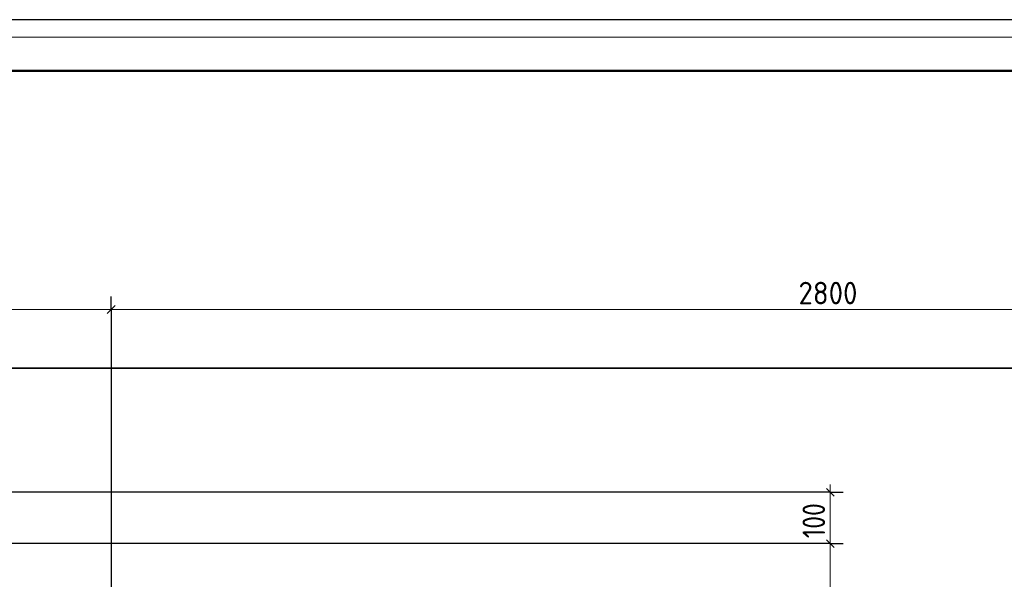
# Model space of a CAD drawing. Header units: millimetres. Extents: x 0 to 21005, y 0 to 14850.
# Tile 17 of 22: x 11214 to 16015, y 12122 to 14850. Entities that reach past the tile are written whole.
import ezdxf

# ---------------------------------------------------------------- set-up
doc = ezdxf.new("R2010")
doc.units = ezdxf.units.MM
doc.layers.add('Standard', color=7, linetype='Continuous', lineweight=25)
doc.layers.add('Размерная линия_ общее', color=7, linetype='Continuous', lineweight=13)
doc.styles.add('ISOCPEUR', font='txt')

msp = doc.modelspace()

# ---------------------------------------------------------------- linework, layer by layer
at = {"layer": 'Standard', "color": 7, "linetype": 'Continuous', "lineweight": 25, "transparency": 33554687}
msp.add_lwpolyline([(0, 0), (21000, 0), (21000, 14850), (0, 14850), (0, 0)], close=True, dxfattribs=at)
at = {"layer": 'Standard', "color": 7, "linetype": 'Continuous', "lineweight": 13, "transparency": 33554687}
msp.add_lwpolyline([(21005, 14764.4), (300, 14764.4), (300, 4836.2), (21005, 4836.2)], dxfattribs=at)
at = {"layer": 'Standard', "color": 7, "linetype": 'Continuous', "lineweight": 50, "transparency": 33554687}
msp.add_lwpolyline([(1000, 14600), (20750, 14600), (20750, 250), (1000, 250), (1000, 14600)], close=True, dxfattribs=at)
at = {"layer": 'Standard', "color": 254, "linetype": 'Continuous', "lineweight": 35, "true_color": 0xc4c4ff, "transparency": 33554687}
msp.add_lwpolyline([(1749.6, 8108.5), (19625.9, 8108.5), (19625.9, 13150.3), (1749.6, 13150.3), (1749.6, 8108.5)], dxfattribs=at)
at = {"layer": 'Размерная линия_ общее', "color": 253, "linetype": 'Continuous', "lineweight": -3, "true_color": 0xa0a0a0, "transparency": 33554687}
for p, q in [((11660.1, 13437.1), (11660.1, 13499.6)), ((11660.1, 13437.1), (11660.1, 13374.6)), ((11660.1, 13437.1), (11660.1, 10096)), ((15166.3, 12546), (6460.1, 12546)), ((15166.3, 12546), (15103.8, 12546)), ((15166.3, 12546), (15228.8, 12546)), ((15166.3, 12296), (15103.8, 12296)), ((15166.3, 12296), (15228.8, 12296))]:
    msp.add_line(p, q, dxfattribs=at)
at = {"layer": 'Размерная линия_ общее', "color": 7, "linetype": 'Continuous', "lineweight": 25, "transparency": 33554687}
for p, q in [((11641.4, 13418.3), (11678.9, 13455.8)), ((15185, 12527.2), (15147.5, 12564.7)), ((15185, 12277.2), (15147.5, 12314.7))]:
    msp.add_line(p, q, dxfattribs=at)
at = {"layer": 'Размерная линия_ общее', "color": 7, "linetype": 'Continuous', "lineweight": 13, "transparency": 33554687}
for p, q in [((6410.1, 13437.1), (11660.1, 13437.1)), ((11660.1, 13437.1), (18660.1, 13437.1)), ((15166.3, 12546), (15166.3, 12583.5)), ((15166.3, 12296), (15166.3, 12546))]:
    msp.add_line(p, q, dxfattribs=at)
at = {"layer": 'Размерная линия_ общее', "color": 253, "linetype": 'Continuous', "lineweight": -3, "true_color": 0xa0a0a0, "transparency": 33554687}
msp.add_lwpolyline([(15166.3, 12296), (15157.8, 12296), (15157.8, 12296), (7210.1, 12296)], dxfattribs=at)
at = {"layer": 'Размерная линия_ общее', "color": 7, "linetype": 'Continuous', "lineweight": 13, "transparency": 33554687}
msp.add_lwpolyline([(15166.3, 9671), (15166.3, 10622.6), (15166.3, 10622.6), (15166.3, 12296)], dxfattribs=at)

# ---------------------------------------------------------------- texts
at = {"layer": 'Размерная линия_ общее', "color": 7, "linetype": 'Continuous', "lineweight": 25, "transparency": 33554687, "insert": (15011.6, 13462.1), "char_height": 110, "width": 359.05, "attachment_point": 7, "style": 'ISOCPEUR'}
msp.add_mtext('\\W0.93;2800', dxfattribs=at)
at = {"layer": 'Размерная линия_ общее', "color": 7, "linetype": 'Continuous', "lineweight": 25, "transparency": 33554687, "insert": (15141.3, 12322), "char_height": 110, "width": 254.293, "attachment_point": 7, "rotation": 90, "style": 'ISOCPEUR'}
msp.add_mtext('\\W0.83;100', dxfattribs=at)

doc.saveas('drawing.dxf')
